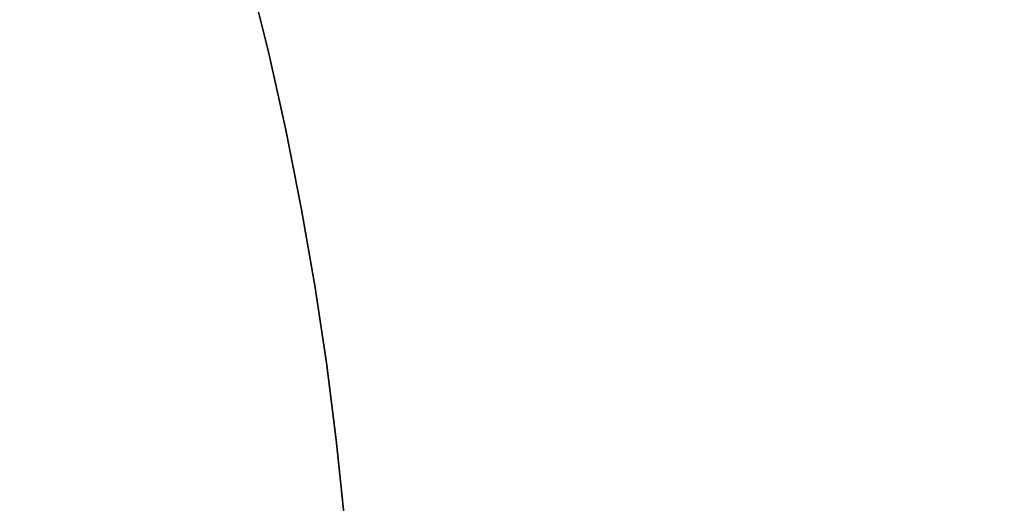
# Model space of a CAD drawing. Header units: millimetres. Extents: x -2852 to 102, y -106 to 97.
# Tile 33 of 256: x -2707.46 to -2692.76, y -1.68 to 5.54. Entities that reach past the tile are written whole.
import ezdxf

# ---------------------------------------------------------------- set-up
doc = ezdxf.new("R2010")
doc.units = ezdxf.units.MM
doc.header["$MEASUREMENT"] = 0
doc.layers.add('Predefinito', color=5, linetype='Continuous')

msp = doc.modelspace()

# ---------------------------------------------------------------- linework, layer by layer
at = {"color": 255, "linetype": 'Continuous', "lineweight": 15}
msp.add_lwpolyline([(-2702.406, -6.367), (-2702.42, -5.257), (-2702.459, -4.138), (-2702.524, -3.01), (-2702.615, -1.874), (-2702.733, -0.731), (-2702.878, 0.418), (-2703.052, 1.572), (-2703.254, 2.73), (-2703.484, 3.892), (-2703.745, 5.057), (-2704.035, 6.223), (-2704.355, 7.389), (-2704.706, 8.554), (-2705.087, 9.717), (-2705.499, 10.877), (-2705.942, 12.033), (-2706.416, 13.184), (-2706.921, 14.328), (-2707.457, 15.464)], dxfattribs=at)
at = {"layer": 'Predefinito'}
for points in [[(-2702.406, -6.367), (-2702.42, -5.257), (-2702.459, -4.138), (-2702.524, -3.01), (-2702.615, -1.874), (-2702.733, -0.731), (-2702.878, 0.418), (-2703.052, 1.572), (-2703.254, 2.73), (-2703.484, 3.892), (-2703.745, 5.057), (-2704.035, 6.223), (-2704.355, 7.389), (-2704.706, 8.554), (-2705.087, 9.717), (-2705.499, 10.877), (-2705.942, 12.033), (-2706.416, 13.184), (-2706.921, 14.328), (-2707.457, 15.464)], [(-2707.457, 15.464), (-2706.921, 14.328), (-2706.416, 13.184), (-2705.942, 12.033), (-2705.499, 10.877), (-2705.087, 9.717), (-2704.706, 8.554), (-2704.355, 7.389), (-2704.035, 6.223), (-2703.745, 5.057), (-2703.484, 3.892), (-2703.254, 2.73), (-2703.052, 1.572), (-2702.878, 0.418), (-2702.733, -0.731), (-2702.615, -1.874), (-2702.524, -3.01), (-2702.459, -4.138), (-2702.42, -5.257), (-2702.406, -6.367)], [(-2702.406, -6.367), (-2702.42, -5.257), (-2702.459, -4.138), (-2702.524, -3.01), (-2702.615, -1.874), (-2702.733, -0.731), (-2702.878, 0.418), (-2703.052, 1.572), (-2703.254, 2.73), (-2703.484, 3.892), (-2703.745, 5.057), (-2704.035, 6.223), (-2704.355, 7.389), (-2704.706, 8.554), (-2705.087, 9.717), (-2705.499, 10.877), (-2705.942, 12.033), (-2706.416, 13.184), (-2706.921, 14.328), (-2707.457, 15.464)], [(-2707.457, 15.464), (-2706.921, 14.328), (-2706.416, 13.184), (-2705.942, 12.033), (-2705.499, 10.877), (-2705.087, 9.717), (-2704.706, 8.554), (-2704.355, 7.389), (-2704.035, 6.223), (-2703.745, 5.057), (-2703.484, 3.892), (-2703.254, 2.73), (-2703.052, 1.572), (-2702.878, 0.418), (-2702.733, -0.731), (-2702.615, -1.874), (-2702.524, -3.01), (-2702.459, -4.138), (-2702.42, -5.257), (-2702.406, -6.367)], [(-2702.406, -6.367), (-2702.42, -5.257), (-2702.459, -4.138), (-2702.524, -3.01), (-2702.615, -1.874), (-2702.733, -0.731), (-2702.878, 0.418), (-2703.052, 1.572), (-2703.254, 2.73), (-2703.484, 3.892), (-2703.745, 5.057), (-2704.035, 6.223), (-2704.355, 7.389), (-2704.706, 8.554), (-2705.087, 9.717), (-2705.499, 10.877), (-2705.942, 12.033), (-2706.416, 13.184), (-2706.921, 14.328), (-2707.457, 15.464)]]:
    msp.add_lwpolyline(points, dxfattribs=at)
at = {"layer": 'Predefinito', "extrusion": (-0.447515, -0.00061175, 0.894276)}
for points in [[(2.672, -1928.092), (2.205, -1928.1), (1.737, -1928.124), (1.271, -1928.165), (0.807, -1928.221), (0.345, -1928.293), (-0.114, -1928.382), (-0.571, -1928.486), (-1.023, -1928.605), (-1.471, -1928.741), (-1.913, -1928.891), (-2.351, -1929.057), (-2.782, -1929.238), (-3.207, -1929.434), (-3.625, -1929.644), (-4.035, -1929.869), (-4.438, -1930.107), (-4.832, -1930.359), (-5.217, -1930.625), (-5.592, -1930.904), (-5.958, -1931.196), (-6.313, -1931.5), (-6.658, -1931.816), (-6.992, -1932.144), (-7.314, -1932.483), (-7.624, -1932.833), (-7.922, -1933.194), (-8.207, -1933.565), (-8.48, -1933.945), (-8.739, -1934.334), (-8.984, -1934.733), (-9.216, -1935.139), (-9.433, -1935.553), (-9.636, -1935.975), (-9.824, -1936.403), (-9.998, -1936.837), (-10.156, -1937.278), (-10.299, -1937.723), (-10.427, -1938.173), (-10.539, -1938.627), (-10.635, -1939.085), (-10.715, -1939.546), (-10.78, -1940.009), (-10.828, -1940.475), (-10.86, -1940.941), (-10.876, -1941.409), (-10.876, -1941.876), (-10.86, -1942.344), (-10.828, -1942.811), (-10.78, -1943.276), (-10.715, -1943.739), (-10.635, -1944.2), (-10.539, -1944.658), (-10.427, -1945.112), (-10.299, -1945.562), (-10.156, -1946.008), (-9.998, -1946.448), (-9.824, -1946.882), (-9.636, -1947.31), (-9.433, -1947.732), (-9.216, -1948.146), (-8.984, -1948.553), (-8.739, -1948.951), (-8.48, -1949.34), (-8.207, -1949.721), (-7.922, -1950.091), (-7.624, -1950.452), (-7.314, -1950.802), (-6.992, -1951.141), (-6.658, -1951.469), (-6.313, -1951.785), (-5.958, -1952.09), (-5.592, -1952.381), (-5.217, -1952.66), (-4.832, -1952.926), (-4.438, -1953.178), (-4.035, -1953.417), (-3.625, -1953.641), (-3.207, -1953.851), (-2.782, -1954.047), (-2.351, -1954.228), (-1.913, -1954.394), (-1.471, -1954.544), (-1.023, -1954.68), (-0.571, -1954.8), (-0.114, -1954.904), (0.345, -1954.992), (0.807, -1955.064), (1.271, -1955.121), (1.737, -1955.161), (2.205, -1955.185), (2.672, -1955.193)], [(2.672, -1954.643), (2.384, -1954.639), (2.093, -1954.63), (1.8, -1954.613), (1.504, -1954.59), (1.207, -1954.56), (0.908, -1954.522), (0.608, -1954.478), (0.307, -1954.426), (0.005, -1954.366), (-0.298, -1954.299), (-0.601, -1954.224), (-0.905, -1954.141), (-1.208, -1954.05), (-1.51, -1953.951), (-1.812, -1953.845), (-2.113, -1953.73), (-2.412, -1953.607), (-2.71, -1953.476), (-3.005, -1953.337), (-3.298, -1953.19), (-3.589, -1953.035), (-3.877, -1952.873), (-4.161, -1952.702), (-4.441, -1952.524), (-4.718, -1952.338), (-4.99, -1952.144), (-5.258, -1951.943), (-5.522, -1951.735), (-5.779, -1951.52), (-6.032, -1951.298), (-6.279, -1951.07), (-6.52, -1950.835), (-6.755, -1950.594), (-6.983, -1950.347), (-7.205, -1950.094), (-7.42, -1949.836), (-7.628, -1949.573), (-7.829, -1949.305), (-8.023, -1949.033), (-8.209, -1948.756), (-8.387, -1948.476), (-8.558, -1948.191), (-8.72, -1947.904), (-8.875, -1947.613), (-9.022, -1947.32), (-9.161, -1947.025), (-9.292, -1946.727), (-9.415, -1946.428), (-9.53, -1946.127), (-9.636, -1945.825), (-9.735, -1945.523), (-9.826, -1945.22), (-9.909, -1944.916), (-9.984, -1944.613), (-10.051, -1944.31), (-10.111, -1944.008), (-10.163, -1943.707), (-10.207, -1943.407), (-10.245, -1943.108), (-10.275, -1942.811), (-10.298, -1942.515), (-10.315, -1942.222), (-10.324, -1941.931), (-10.328, -1941.643), (-10.324, -1941.354), (-10.315, -1941.063), (-10.298, -1940.77), (-10.275, -1940.474), (-10.245, -1940.177), (-10.207, -1939.879), (-10.163, -1939.578), (-10.111, -1939.277), (-10.051, -1938.975), (-9.984, -1938.672), (-9.909, -1938.369), (-9.826, -1938.066), (-9.735, -1937.762), (-9.636, -1937.46), (-9.53, -1937.158), (-9.415, -1936.857), (-9.292, -1936.558), (-9.161, -1936.26), (-9.022, -1935.965), (-8.875, -1935.672), (-8.72, -1935.381), (-8.558, -1935.094), (-8.387, -1934.809), (-8.209, -1934.529), (-8.023, -1934.252), (-7.829, -1933.98), (-7.628, -1933.712), (-7.42, -1933.449), (-7.205, -1933.191), (-6.983, -1932.938), (-6.755, -1932.691), (-6.52, -1932.45), (-6.279, -1932.215), (-6.032, -1931.987), (-5.779, -1931.765), (-5.522, -1931.55), (-5.258, -1931.342), (-4.99, -1931.141), (-4.718, -1930.948), (-4.441, -1930.762), (-4.161, -1930.583), (-3.877, -1930.413), (-3.589, -1930.25), (-3.298, -1930.095), (-3.005, -1929.948), (-2.71, -1929.809), (-2.412, -1929.678), (-2.113, -1929.555), (-1.812, -1929.441), (-1.51, -1929.334), (-1.208, -1929.235), (-0.905, -1929.144), (-0.601, -1929.062), (-0.298, -1928.987), (0.005, -1928.919), (0.307, -1928.86), (0.608, -1928.808), (0.908, -1928.763), (1.207, -1928.725), (1.504, -1928.695), (1.8, -1928.672), (2.093, -1928.656), (2.384, -1928.646), (2.672, -1928.643)], [(2.672, -1953.262), (2.271, -1953.255), (1.871, -1953.234), (1.471, -1953.199), (1.073, -1953.151), (0.677, -1953.089), (0.283, -1953.013), (-0.108, -1952.924), (-0.496, -1952.821), (-0.88, -1952.705), (-1.26, -1952.576), (-1.635, -1952.434), (-2.005, -1952.279), (-2.369, -1952.111), (-2.727, -1951.931), (-3.079, -1951.738), (-3.424, -1951.534), (-3.762, -1951.317), (-4.092, -1951.09), (-4.414, -1950.85), (-4.728, -1950.6), (-5.033, -1950.34), (-5.328, -1950.068), (-5.614, -1949.787), (-5.89, -1949.496), (-6.156, -1949.196), (-6.412, -1948.887), (-6.656, -1948.569), (-6.89, -1948.243), (-7.112, -1947.909), (-7.323, -1947.568), (-7.521, -1947.219), (-7.707, -1946.864), (-7.882, -1946.502), (-8.043, -1946.135), (-8.192, -1945.763), (-8.327, -1945.385), (-8.45, -1945.003), (-8.559, -1944.618), (-8.655, -1944.228), (-8.738, -1943.836), (-8.807, -1943.44), (-8.862, -1943.043), (-8.903, -1942.644), (-8.931, -1942.244), (-8.945, -1941.843), (-8.945, -1941.442), (-8.931, -1941.041), (-8.903, -1940.641), (-8.862, -1940.242), (-8.807, -1939.845), (-8.738, -1939.45), (-8.655, -1939.057), (-8.559, -1938.668), (-8.45, -1938.282), (-8.327, -1937.9), (-8.192, -1937.522), (-8.043, -1937.15), (-7.882, -1936.783), (-7.707, -1936.421), (-7.521, -1936.066), (-7.323, -1935.718), (-7.112, -1935.376), (-6.89, -1935.042), (-6.656, -1934.716), (-6.412, -1934.398), (-6.156, -1934.089), (-5.89, -1933.789), (-5.614, -1933.498), (-5.328, -1933.217), (-5.033, -1932.946), (-4.728, -1932.685), (-4.414, -1932.435), (-4.092, -1932.196), (-3.762, -1931.968), (-3.424, -1931.751), (-3.079, -1931.547), (-2.727, -1931.354), (-2.369, -1931.174), (-2.005, -1931.006), (-1.635, -1930.851), (-1.26, -1930.709), (-0.88, -1930.58), (-0.496, -1930.464), (-0.108, -1930.361), (0.283, -1930.272), (0.677, -1930.196), (1.073, -1930.134), (1.471, -1930.086), (1.871, -1930.051), (2.271, -1930.03), (2.672, -1930.024)]]:
    msp.add_lwpolyline(points, dxfattribs=at)

doc.saveas('drawing.dxf')
